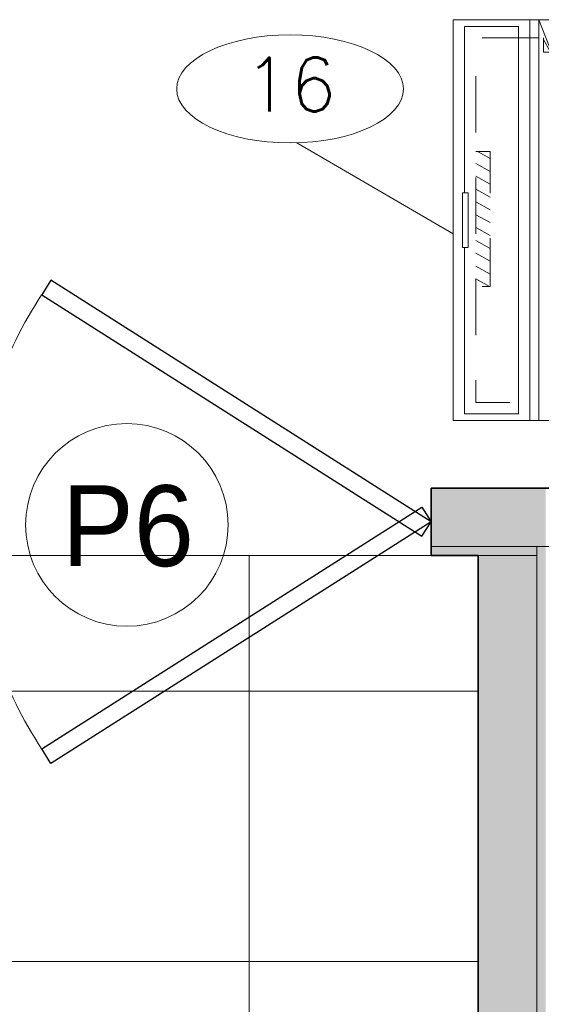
# Model space of a CAD drawing. Header units: metres. Extents: x -33 to 126, y -29 to 31.
# Tile 42 of 75: x -10.64 to -9.48, y -13.66 to -11.47. Entities that reach past the tile are written whole.
import ezdxf

# ---------------------------------------------------------------- set-up
doc = ezdxf.new("R2010")
doc.units = ezdxf.units.M
doc.linetypes.add('IMPORT-HIDDEN2 _9_', pattern=[0.1875, 0.125, -0.0625])
for name, color, linetype, lineweight in [('A-DOOR', 31, 'Continuous', 18), ('A-DOOR-IDEN', 31, 'Continuous', 9), ('A-FLOR', 192, 'Continuous', 18), ('A-FLOR-PATT', 8, 'Continuous', 18), ('A-WALL', 113, 'Continuous', 18), ('A-WALL-PATT', 111, 'Continuous', 35), ('C-FRIO', 7, 'Continuous', 18), ('C-NUMERO', 7, 'Continuous', 18), ('LAYOUT_dwg _2_', 8, 'Continuous', 18)]:
    doc.layers.add(name, color=color, linetype=linetype, lineweight=lineweight)
doc.styles.add('Century Gothic_1', font='GOTHIC.TTF', dxfattribs={"height": 0.179639})
doc.styles.add('romans_2', font='romans__.ttf', dxfattribs={"height": 0.12})

# ---------------------------------------------------------------- blocks, each defined once
blk = doc.blocks.new('M_Bifold-2 Panel - Cópia - 0915 x 2134mm-2539048-2-PLANTA COM LAYOUT')
at = {"layer": 'A-DOOR', "lineweight": 25}
for p, q in [((-0.3448, 0.5365), (-0.3652, 0.5043)), ((0.5, 0), (-0.3448, 0.5365)), ((-0.3652, 0.5043), (0.4796, -0.0321)), ((-0.3652, -0.5043), (0.4796, 0.0322)), ((0.4796, 0.0322), (0.5, 0)), ((0.5, 0), (-0.3448, -0.5364)), ((0.4796, -0.0321), (0.5, 0)), ((-0.3448, -0.5364), (-0.3652, -0.5043))]:
    blk.add_line(p, q, dxfattribs=at)
at = {"layer": 'A-DOOR', "color": 7}
for start, end in [(146.7345, 175.3179), (184.687, 213.2655)]:
    blk.add_arc((0.4035, 0), 0.9194, start, end, dxfattribs=at)
blk = doc.blocks.new('LAYOUT_dwg_A$C368166F8-2545335-2-PLANTA COM LAYOUT')
at = {"layer": 'C-FRIO', "linetype": 'IMPORT-HIDDEN2 _9_'}
for p, q in [((0.0709, 0.5), (0.04, 0.4831)), ((0.0724, 0.4723), (0.04, 0.4546)), ((0.0724, 0.4438), (0.04, 0.4262)), ((0.0724, 0.4154), (0.04, 0.3977)), ((0.0724, 0.3869), (0.04, 0.3692)), ((0.0724, 0.3584), (0.04, 0.3407)), ((0.0724, 0.3299), (0.04, 0.3122)), ((0.0724, 0.3015), (0.04, 0.2838)), ((0.0724, 0.273), (0.04, 0.2553)), ((0.0724, 0.2445), (0.04, 0.2268)), ((0.0724, 0.216), (0.0438, 0.2004)), ((0.3084, 0.0824), (0.2928, 0.0538)), ((0.3368, 0.0824), (0.3191, 0.05)), ((0.3653, 0.0824), (0.3476, 0.05)), ((0.3938, 0.0824), (0.3761, 0.05)), ((0.4223, 0.0824), (0.4046, 0.05)), ((0.4507, 0.0824), (0.4331, 0.05)), ((0.4792, 0.0824), (0.4615, 0.05)), ((0.5077, 0.0824), (0.49, 0.05)), ((0.5362, 0.0824), (0.5185, 0.05)), ((0.5647, 0.0824), (0.547, 0.05)), ((0.5923, 0.0809), (0.5755, 0.05))]:
    blk.add_line(p, q, dxfattribs=at)
at = {"layer": 'C-FRIO'}
blk.add_line((0.89, 0.17), (0, 0.17), dxfattribs=at)
at = {"layer": 'C-FRIO', "flags": 128}
for points in [[(0, 0.54), (0, 0), (0.89, 0), (0.89, 0.54), (0, 0.54), (0, 0), (0.89, 0), (0.89, 0.54)], [(0.89, 0.54), (0, 0.19), (0.89, 0.19)], [(0.5058, 0.025), (0.875, 0.025), (0.875, 0.145), (0.015, 0.145), (0.015, 0.025), (0.3842, 0.025)]]:
    blk.add_lwpolyline(points, dxfattribs=at)
at = {"layer": 'C-FRIO', "linetype": 'IMPORT-HIDDEN2 _9_', "flags": 128}
for points in [[(0.04, 0.2004), (0.0724, 0.2004), (0.0724, 0.5), (0.04, 0.5), (0.04, 0.05), (0.85, 0.05), (0.85, 0.5), (0.04, 0.5)], [(0.2928, 0.05), (0.2928, 0.0824), (0.5923, 0.0824), (0.5923, 0.05)]]:
    blk.add_lwpolyline(points, dxfattribs=at)
at = {"layer": 'C-FRIO', "flags": 128}
blk.add_lwpolyline([(0.5058, 0.0208), (0.3842, 0.0208), (0.3842, 0.0331), (0.5058, 0.0331)], close=True, dxfattribs=at)
blk = doc.blocks.new('LAYOUT_dwg_Elipse-1-2545353-2-PLANTA COM LAYOUT')
at = {"layer": 'C-NUMERO'}
blk.add_ellipse((-0.1387, -0.0003), major_axis=(0.21, 0), ratio=0.47619, dxfattribs=at)
blk = doc.blocks.new('LAYOUT_dwg _2_-2545261-2-PLANTA COM LAYOUT')
at = {"layer": 'C-NUMERO'}
blk.add_line((1606.402, 854.0798), (1606.7497, 853.8776), dxfattribs=at)
at = {"rotation": 270.000000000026}
blk.add_blockref('LAYOUT_dwg_A$C368166F8-2545335-2-PLANTA COM LAYOUT', (1606.7497, 854.3533), dxfattribs=at)
at = {"xscale": 1.199999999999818, "yscale": 1.199999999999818, "zscale": 1.199999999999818}
blk.add_blockref('LAYOUT_dwg_Elipse-1-2545353-2-PLANTA COM LAYOUT', (1606.5536, 854.2), dxfattribs=at)
at = {"layer": 'C-NUMERO', "insert": (1606.3874, 854.2692), "char_height": 0.12, "width": 0.272727, "attachment_point": 2, "line_spacing_factor": 0.964689, "style": 'romans_2'}
blk.add_mtext('16', dxfattribs=at)
blk = doc.blocks.new('M_Identificador da porta - M_Identificador da porta-1233-2-PLANTA COM LAYOUT')
at = {"layer": 'A-DOOR-IDEN'}
blk.add_circle((-0.000017, -0.000091), 0.003, dxfattribs=at)

msp = doc.modelspace()

# ---------------------------------------------------------------- hatches: boundary and pattern name
at = {"layer": 'A-FLOR-PATT'}
h = msp.add_hatch(dxfattribs=at)
h.set_pattern_fill('FP_2', color=256, style=0, pattern_type=2)
h.set_pattern_definition([(0, (-4.727, -17.766), (0, 0.6), []), (90, (-4.727, -17.766), (-0.6, 4e-17), [])])
h.paths.add_polyline_path([(-6.2238, -16.5659), (-5.9773, -16.5659), (-5.9773, -16.5646), (-5.9273, -16.5646), (-5.9276, -15.4146), (-7.3673, -15.4146), (-7.3675, -14.8346), (-9.4673, -14.8346), (-9.4673, -15.4159), (-9.6173, -15.4159), (-10.0273, -15.1288), (-10.0273, -14.3888), (-9.6173, -14.3888), (-9.6173, -12.6646), (-10.8273, -12.6646), (-10.8273, -12.8146), (-11.0773, -12.8146), (-11.0773, -16.5146), (-10.8273, -16.5146), (-10.8273, -16.5659), (-7.3273, -16.5659), (-7.3273, -16.4646), (-6.9273, -16.4646), (-6.9273, -16.5646), (-6.8773, -16.5646), (-6.8773, -16.5659)], flags=0)
h.paths.add_polyline_path([(-8.7119, -16.3572), (-8.8266, -16.3572), (-8.8228, -16.327), (-8.8114, -16.2988), (-8.7933, -16.2743), (-8.7696, -16.2551), (-8.7419, -16.2425), (-8.7119, -16.2374), (-8.7119, -16.327)], flags=0)
h.paths.add_polyline_path([(-8.7119, -16.4771), (-8.7119, -16.3572), (-8.5866, -16.3572), (-8.5898, -16.3847), (-8.5992, -16.4106), (-8.6142, -16.4338), (-8.6342, -16.4529), (-8.6579, -16.4669), (-8.6843, -16.4751)], flags=0)
h.paths.add_polyline_path([(-7.482, -15.0783), (-7.4842, -15.0808), (-7.4822, -15.0786)], flags=0)
h.paths.add_polyline_path([(-7.4563, -15.443), (-7.4804, -15.4424), (-7.4894, -15.4399), (-7.4978, -15.436), (-7.5065, -15.4282), (-7.5112, -15.4208), (-7.515, -15.412), (-7.5166, -15.4017), (-7.5158, -15.0789), (-7.5135, -15.071), (-7.5096, -15.0626), (-7.5018, -15.0538), (-7.494, -15.0489), (-7.4855, -15.0453), (-7.4753, -15.0438), (-7.4372, -15.0445), (-7.4372, -15.0941), (-7.4563, -15.0941), (-7.4563, -15.0755), (-7.4769, -15.0762), (-7.4825, -15.0794), (-7.4848, -15.0851), (-7.4842, -15.4033), (-7.4817, -15.4086), (-7.4753, -15.4112), (-7.4563, -15.4112), (-7.4563, -15.3922), (-7.4372, -15.3927), (-7.4372, -15.443)], flags=0)
h.paths.add_polyline_path([(-7.4753, -15.4128), (-7.4753, -15.4123), (-7.4769, -15.4124)], flags=0)
h.paths.add_polyline_path([(-7.515, -15.0851), (-7.515, -15.0849), (-7.5155, -15.0851)], flags=0)
h.paths.add_polyline_path([(-7.486, -15.0851), (-7.4859, -15.0851), (-7.4864, -15.0851)], flags=0)
h.paths.add_polyline_path([(-7.4753, -15.0454), (-7.4753, -15.0448), (-7.4781, -15.0448)], flags=0)
at = {"layer": 'A-WALL-PATT'}
h = msp.add_hatch(color=250, dxfattribs=at)
h.paths.add_polyline_path([(-9.7223, -12.6446), (-9.4673, -12.6446), (-9.4673, -12.5146), (-9.7223, -12.5146)], flags=0)
h.paths.add_polyline_path([(-10.7223, -12.6446), (-10.7223, -12.5146), (-10.8273, -12.5146), (-10.8273, -12.6446)], flags=0)
at = {"layer": 'A-WALL-PATT', "lineweight": 18}
h = msp.add_hatch(color=7, dxfattribs=at)
h.paths.add_polyline_path([(-9.6173, -12.6646), (-9.4873, -12.6646), (-9.4875, -12.6446), (-9.7223, -12.6446), (-9.7223, -12.6646), (-9.641, -12.6646)], flags=0)
h.paths.add_polyline_path([(-10.8273, -12.6646), (-10.7223, -12.6646), (-10.7223, -12.6446), (-10.8273, -12.6446)], flags=0)
at = {"layer": 'A-WALL-PATT'}
msp.add_hatch(color=250, dxfattribs=at).paths.add_polyline_path([(-9.4873, -15.4159), (-9.4673, -15.4159), (-9.4673, -12.6446), (-9.4873, -12.6446), (-9.4873, -15.4146)], flags=0)
at = {"layer": 'A-WALL-PATT', "lineweight": 18}
msp.add_hatch(color=7, dxfattribs=at).paths.add_polyline_path([(-9.6173, -15.4159), (-9.4873, -15.4159), (-9.4873, -12.6646), (-9.6173, -12.6646), (-9.6173, -15.4146)], flags=0)

# ---------------------------------------------------------------- linework, layer by layer
at = {"layer": 'A-FLOR'}
msp.add_line((-9.7223, -12.6646), (-10.7223, -12.6646), dxfattribs=at)
at = {"layer": 'A-WALL', "lineweight": 35}
for p, q in [((-9.7223, -12.5146), (-9.7223, -12.6646)), ((-9.7223, -12.5146), (-3.3373, -12.5146)), ((-9.7223, -12.6646), (-9.6173, -12.6646)), ((-9.6173, -12.6646), (-9.6173, -14.3888))]:
    msp.add_line(p, q, dxfattribs=at)
at = {"layer": 'A-WALL'}
for p, q in [((-7.2173, -12.6446), (-9.7223, -12.6446)), ((-9.4873, -15.4159), (-9.4873, -12.6446)), ((-9.4873, -12.6646), (-9.6173, -12.6646))]:
    msp.add_line(p, q, dxfattribs=at)

# ---------------------------------------------------------------- block references
at = {"layer": 'A-DOOR', "color": 7}
msp.add_blockref('M_Bifold-2 Panel - Cópia - 0915 x 2134mm-2539048-2-PLANTA COM LAYOUT', (-10.2223, -12.5896), dxfattribs=at)
at = {"layer": 'A-DOOR-IDEN', "xscale": 74.99999999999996, "yscale": 74.99999999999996, "zscale": 74.99999999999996}
msp.add_blockref('M_Identificador da porta - M_Identificador da porta-1233-2-PLANTA COM LAYOUT', (-10.3969, -12.5896), dxfattribs=at)
at = {"layer": 'LAYOUT_dwg _2_', "color": 7}
msp.add_blockref('LAYOUT_dwg _2_-2545261-2-PLANTA COM LAYOUT', (-1616.4227, -865.8279), dxfattribs=at)

# ---------------------------------------------------------------- texts
at = {"layer": 'A-DOOR-IDEN', "insert": (-10.396, -12.5084), "char_height": 0.17964, "width": 0.33975, "attachment_point": 2, "line_spacing_factor": 0.984117, "style": 'Century Gothic_1'}
msp.add_mtext('P6', dxfattribs=at)

doc.saveas('drawing.dxf')
